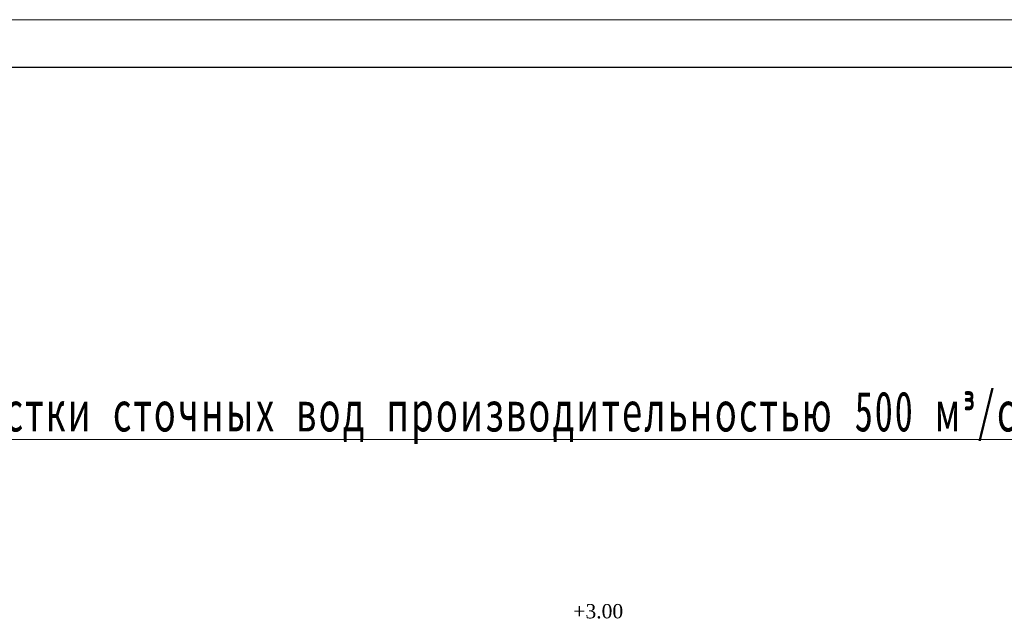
# Model space of a CAD drawing. Header units: metres. Extents: x 703769 to 722343, y 4313031 to 4317457.
# Tile 108 of 256: x 707681 to 707784, y 4313374 to 4313437. Entities that reach past the tile are written whole.
import ezdxf

# ---------------------------------------------------------------- set-up
doc = ezdxf.new("R2010")
doc.units = ezdxf.units.M
doc.header["$LTSCALE"] = 0.5
for name, color, linetype, lineweight in [('Рамка  штамп', 7, 'Continuous', 30), ('尺寸线层', 3, 'Continuous', 18), ('粗实线层', 7, 'Continuous', 35)]:
    doc.layers.add(name, color=color, linetype=linetype, lineweight=lineweight)
doc.styles.add('text Times 1-1', font='times.ttf', dxfattribs={"height": 3.3})
doc.styles.add('标准', font='txt', dxfattribs={"width": 0.667})

# ---------------------------------------------------------------- blocks, each defined once
blk = doc.blocks.new('dawda')
at = {"layer": '尺寸线层', "color": 7, "linetype": 'Continuous', "insert": (520876, 47417), "char_height": 700, "width": 1335190.15, "attachment_point": 1, "line_spacing_factor": 1.15057, "style": '标准'}
blk.add_mtext('{\\f宋体|b0|i0|c134|p2;\\T1.1;\\LТехнологическая схема очистки сточных вод производительностью 500 м\\fISOCPEUR|b0|i0|c0|p34;³\\f宋体|b0|i0|c134|p2;/сут.}', dxfattribs=at)

msp = doc.modelspace()

# ---------------------------------------------------------------- linework, layer by layer
at = {"lineweight": 30, "ltscale": 0.1}
msp.add_lwpolyline([(707515.034, 4313145.377), (707910.034, 4313145.377), (707910.034, 4313432.377), (707515.034, 4313432.377), (707515.034, 4313145.377)], dxfattribs=at)
at = {"layer": 'Рамка  штамп', "color": 7, "linetype": 'Continuous', "lineweight": 15, "ltscale": 100}
msp.add_lwpolyline([(707495.034, 4313140.377), (707915.034, 4313140.377), (707915.034, 4313437.377), (707495.034, 4313437.377), (707495.034, 4313140.377)], dxfattribs=at)

# ---------------------------------------------------------------- block references
at = {"layer": '粗实线层', "xscale": 0.006, "yscale": 0.006, "zscale": 0.006}
msp.add_blockref('dawda', (704494.68, 4313113.888), dxfattribs=at)

# ---------------------------------------------------------------- texts
at = {"insert": (707741.551, 4313375.314), "char_height": 1.5, "attachment_point": 5, "style": 'text Times 1-1'}
msp.add_mtext('+3.00', dxfattribs=at)

doc.saveas('drawing.dxf')
